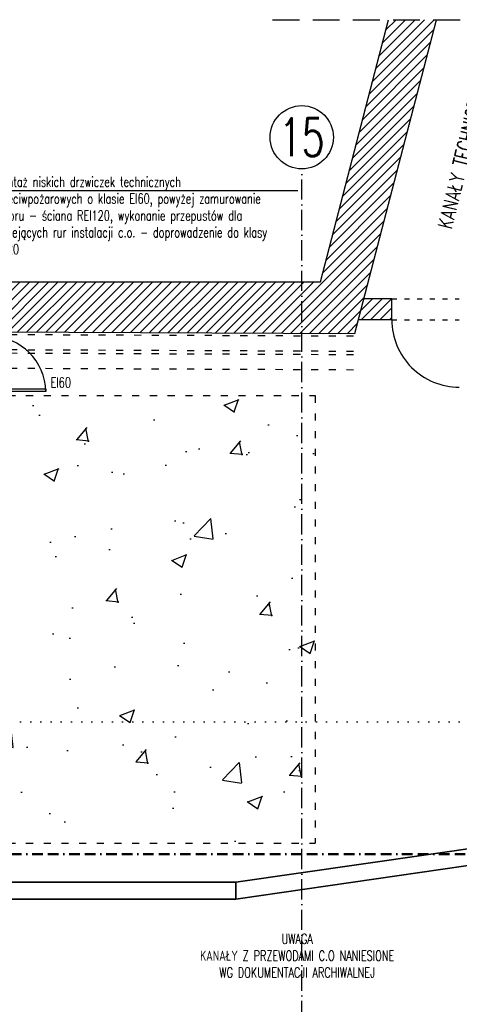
# Model space of a CAD drawing. Header units: millimetres. Extents: x 167273 to 188273, y -125105 to -88145.
# Tile 209 of 210: x 176582 to 177103, y -92003 to -90835. Entities that reach past the tile are written whole.
import ezdxf

# ---------------------------------------------------------------- set-up
doc = ezdxf.new("R2010")
doc.units = ezdxf.units.MM
for name, pattern in [('ACAD_ISO03W100', [30, 12, -18]), ('ACAD_ISO07W100', [3, 0, -3]), ('ACAD_ISO10W100', [18, 12, -3, 0, -3]), ('BORDER2', [0.875, 0.25, -0.125, 0.25, -0.125, 0, -0.125]), ('HIDDEN', [9.525, 6.35, -3.175])]:
    doc.linetypes.add(name, pattern=pattern)
for name, color, linetype in [('!_ppoz', 10, 'Continuous'), ('a-op_leader', 9, 'Continuous'), ('a-op_text', 9, 'Continuous'), ('a-osie', 1, 'ACAD_ISO10W100'), ('a-poziomy', 9, 'Continuous'), ('b-drzwi', 6, 'Continuous'), ('b-przerywana1', 9, 'ACAD_ISO03W100'), ('b-przerywana2', 2, 'ACAD_ISO03W100'), ('b-ściany', 2, 'Continuous'), ('h-hatch', 8, 'Continuous')]:
    doc.layers.add(name, color=color, linetype=linetype)
doc.layers.add('El-koryta_puszki', color=10, linetype='Continuous', lineweight=35)
doc.layers.add('IS_woda_ppoż', color=141, linetype='BORDER2', lineweight=20)
doc.styles.add('PPAB_100', font='romans.shx', dxfattribs={"width": 0.7, "height": 12})
pattern_1 = [(45, (0, -5000), (-5.61266008, 5.61266008), [])]

msp = doc.modelspace()

# ---------------------------------------------------------------- hatches: boundary and pattern name
at = {"layer": 'h-hatch'}
h = msp.add_hatch(dxfattribs=at)
h.set_pattern_fill('ANSI31', color=256, scale=2.5, style=0)
h.set_pattern_definition(pattern_1)
h.paths.add_polyline_path([(177076.3, -90834.89), (177019.47, -90834.89), (176938.64, -91145.89), (176456.73, -91145.89), (176456.74, -91204.79), (176523.68, -91205.09), (176550.91, -91205.09), (176550.91, -91205.21), (176979.55, -91207.12)])
h.paths.add_polyline_path([(176456.73, -91145.89), (176412.23, -91145.89), (176338.37, -91145.89), (176338.37, -91204.27), (176456.74, -91204.79)])
h.paths.add_polyline_path([(176338.37, -91145.89), (175326.44, -91145.89), (175326.44, -91199.77), (176338.37, -91204.27)])
h = msp.add_hatch(dxfattribs=at)
h.set_pattern_fill('ANSI31', color=256, scale=2.5, style=0)
h.set_pattern_definition(pattern_1)
h.paths.add_polyline_path([(177023.26, -91165.89), (176990.27, -91165.89), (176983.77, -91190.89), (177023.26, -91190.89)])
at = {"layer": 'h-hatch', "ltscale": 0.5}
h = msp.add_hatch(dxfattribs=at)
h.set_pattern_fill('AR-CONC', color=256, style=0)
h.set_pattern_definition([(50, (15000, -5009), (182.18467, -15.93909), [19.05, -209.55]), (355, (15000, -5009), (-35.24283, 191.05664), [15.24, -167.64]), (100.451, (15015.18, -5010.33), (146.9425, 175.11669), [16.19, -178.09]), (46.1842, (15000, -4958.2), (271.07904, -42.04233), [28.575, -314.325]), (96.6356, (15022.6, -4961.7), (237.40423, 247.42556), [24.285, -267.135]), (351.184, (15000, -4958.2), (237.4046, 247.4251), [22.86, -251.46]), (21, (15025.4, -4970.9), (151.61488, -102.26552), [19.05, -209.55]), (326, (15025.4, -4970.9), (61.80203, 184.18797), [15.24, -167.64]), (71.4514, (15038.03, -4979.42), (213.41649, 81.92286), [16.19, -178.09]), (37.5, (15000, -5009), (3.088603, 84.55504), [0, -165.608, 0, -170.18, 0, -168.275]), (7.5, (15000, -5009), (66.819663, 100.180575), [0, -97.028, 0, -161.798, 0, -64.135]), (327.5, (14943.36, -5009), (135.590595, -5.728744), [0, -63.5, 0, -198.12, 0, -262.89]), (317.5, (14917.96, -5009), (148.12918, 25.42649), [0, -82.55, 0, -131.572, 0, -186.69])])
h.paths.add_polyline_path([(176932.44, -91279.91), (176547.44, -91279.91), (176547.44, -91813.89), (176932.44, -91813.89)])

# ---------------------------------------------------------------- linework, layer by layer
at = {"layer": '!_ppoz'}
msp.add_lwpolyline([(176547.44, -91275.91), (176547.44, -91272.91), (176612.94, -91272.91), (176612.94, -91275.91)], close=True, dxfattribs=at)
msp.add_arc((176547.11, -91276.71), 65.8, 0.67556, 89.7622, dxfattribs=at)
at = {"layer": 'a-op_leader'}
msp.add_lwpolyline([(176911.79, -91037.78), (176542.44, -91037.78), (176542.44, -91210.91)], dxfattribs=at)
at = {"layer": 'a-osie', "ltscale": 2}
msp.add_line((176916.44, -92311.89), (176916.44, -91011.89), dxfattribs=at)
at = {"layer": 'a-osie', "linetype": 'Continuous'}
msp.add_circle((176916.44, -90974.39), 37.5, dxfattribs=at)
at = {"layer": 'a-poziomy', "linetype": 'ACAD_ISO07W100', "ltscale": 4}
msp.add_lwpolyline([(179426.44, -91668.05), (171936.94, -91668.05), (171936.94, -91957.57), (170836.98, -91957.57)], dxfattribs=at)
at = {"layer": 'b-drzwi'}
msp.add_arc((177103.26, -91190.9), 80, 179.99895, 270.00105, dxfattribs=at)
at = {"layer": 'b-przerywana1', "ltscale": 0.5}
for p, q in [((177023.26, -91165.89), (177103.26, -91165.89)), ((177023.26, -91190.9), (177103.26, -91190.9))]:
    msp.add_line(p, q, dxfattribs=at)
at = {"layer": 'b-przerywana1', "linetype": 'HIDDEN', "ltscale": 5}
msp.add_lwpolyline([(176881.93, -90834.89), (178129.44, -90834.89)], dxfattribs=at)
at = {"layer": 'b-przerywana2', "ltscale": 0.7}
for p, q in [((176547.44, -91280.91), (176932.44, -91280.91)), ((176932.44, -91280.91), (176932.44, -91811.89)), ((176547.44, -91811.89), (176932.44, -91811.89))]:
    msp.add_line(p, q, dxfattribs=at)
at = {"layer": 'b-ściany'}
for p, q in [((176938.64, -91145.89), (177019.47, -90834.89)), ((176979.55, -91207.12), (177076.3, -90834.89)), ((173445.44, -91145.89), (176938.64, -91145.89)), ((177023.26, -91165.89), (176990.27, -91165.89)), ((177023.26, -91190.89), (177023.26, -91165.89)), ((177023.26, -91190.89), (176983.77, -91190.89)), ((175009.44, -91198.36), (176979.55, -91207.12))]:
    msp.add_line(p, q, dxfattribs=at)
at = {"layer": 'El-koryta_puszki'}
for points in [[(176838.44, -91878.15), (177138.44, -91834.89), (177138.44, -91814.89), (176838.44, -91858.15)], [(173498.44, -91878.15), (176838.44, -91878.15), (176838.44, -91858.15), (173498.44, -91858.15)]]:
    msp.add_lwpolyline(points, close=True, dxfattribs=at)
at = {"layer": 'h-hatch', "linetype": 'ACAD_ISO03W100', "ltscale": 0.7}
for points in [[(176549.53, -91208.2), (176979.54, -91210.12)], [(176549.45, -91230.2), (176979.44, -91232.12)], [(176549.46, -91226.2), (176979.46, -91228.12)], [(176549.44, -91248.2), (176979.36, -91250.12)]]:
    msp.add_lwpolyline(points, dxfattribs=at)
at = {"layer": 'IS_woda_ppoż', "lineweight": 50, "ltscale": 50}
msp.add_line((178557.44, -91824.89), (173522.46, -91824.89), dxfattribs=at)

# ---------------------------------------------------------------- texts
at = {"layer": '!_ppoz', "insert": (176642.72, -91265.36), "char_height": 12, "width": 2937.189, "attachment_point": 6, "style": 'PPAB_100'}
msp.add_mtext('{\\Fromans.shx|c238;EI60}', dxfattribs=at)
at = {"layer": 'a-op_text', "ltscale": 0.5, "insert": (177107.27, -90995.52), "char_height": 18, "width": 463.3171, "attachment_point": 5, "rotation": 76.14522, "style": 'PPAB_100'}
msp.add_mtext('{\\Fromans.shx|c238;KANAŁY TECHNICZNE}', dxfattribs=at)
at = {"layer": 'a-op_text', "ltscale": 0.5, "char_height": 12, "style": 'PPAB_100'}
for s, insert, width, attachment_point in [('{\\Fromans.shx|c238;montaż niskich drzwiczek technicznych przeciwpożarowych o klasie EI60, powyżej zamurowanie otworu - ściana REI120, wykonanie przepustów dla istniejących rur instalacji c.o. - doprowadzenie do klasy EI120}', (176549.95, -91021.15), 362.2581, 1), ('UWAGA\\PKANAŁY Z PRZEWODAMI C.O NANIESIONE \\PWG DOKUMENTACJI ARCHIWALNEJ', (176911, -91945.36), 463.3171, 5)]:
    msp.add_mtext(s, dxfattribs=dict(at, insert=insert, width=width, attachment_point=attachment_point))
at = {"layer": 'a-osie', "linetype": 'ACAD_ISO10W100', "insert": (176916.44, -90974.39), "char_height": 45, "width": 4405.7835, "attachment_point": 5, "style": 'PPAB_100'}
msp.add_mtext('15', dxfattribs=at)

doc.saveas('drawing.dxf')
